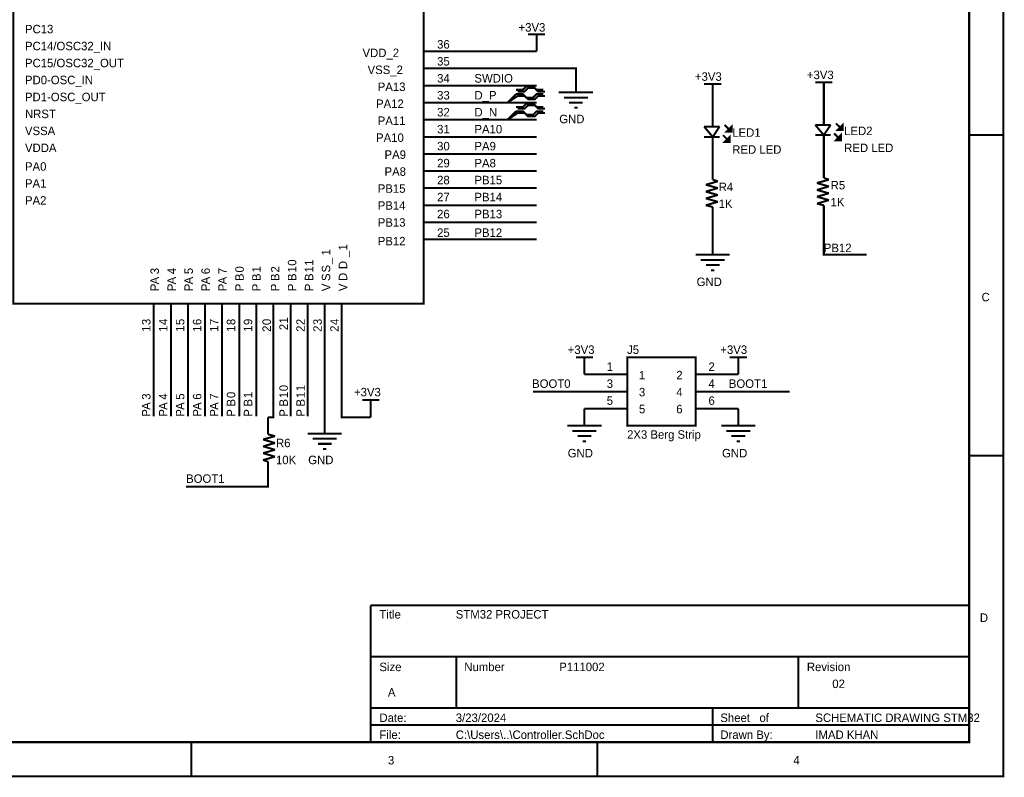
# Model space of a CAD drawing. Header units: inches. Extents: x 0 to 9.5, y -0.01 to 7.51.
# Tile 38 of 59: x 3.75 to 9.5, y -0.01 to 4.43. Entities that reach past the tile are written whole.
import ezdxf

# ---------------------------------------------------------------- set-up
doc = ezdxf.new("R2010")
doc.units = ezdxf.units.IN
doc.header["$MEASUREMENT"] = 0
doc.layers.add('Sheet', color=255, linetype='Continuous')

msp = doc.modelspace()

# ---------------------------------------------------------------- linework, layer by layer
at = {"layer": 'Sheet'}
for points in [[(0.0025, 7.5, 0.0118, 0.0118, 0), (9.4981, 7.5, 0.0118, 0.0118, 0), (9.4981, 0, 0.0118, 0.0118, 0), (0.0025, 0, 0.0118, 0.0118, 0), (0.0025, 7.5, 0.0118, 0.0118, 0)], [(0.0025, 7.5, 0.0039, 0.0039, 0), (0.0025, 0, 0.0039, 0.0039, 0), (9.4981, 0, 0.0039, 0.0039, 0), (9.4981, 7.5, 0.0039, 0.0039, 0), (0.0025, 7.5, 0.0039, 0.0039, 0), (0.0025, 7.5, 0.0039, 0.0039, 0)], [(0.202, 7.2997, 0.0118, 0.0118, 0), (9.2986, 7.2997, 0.0118, 0.0118, 0), (9.2986, 0.1997, 0.0118, 0.0118, 0), (0.202, 0.1997, 0.0118, 0.0118, 0), (0.202, 7.2997, 0.0118, 0.0118, 0)], [(0.202, 7.2997, 0.0039, 0.0039, 0), (0.202, 0.1997, 0.0039, 0.0039, 0), (9.2986, 0.1997, 0.0039, 0.0039, 0), (9.2986, 7.2997, 0.0039, 0.0039, 0), (0.202, 7.2997, 0.0039, 0.0039, 0), (0.202, 7.2997, 0.0039, 0.0039, 0)], [(3.7106, 4.8648, 0.0118, 0.0118, 0), (6.1098, 4.8648, 0.0118, 0.0118, 0), (6.1098, 2.7648, 0.0118, 0.0118, 0), (3.7106, 2.7648, 0.0118, 0.0118, 0), (3.7106, 4.8648, 0.0118, 0.0118, 0)], [(3.7106, 4.8648, 0.0039, 0.0039, 0), (3.7106, 2.7648, 0.0039, 0.0039, 0), (6.1098, 2.7648, 0.0039, 0.0039, 0), (6.1098, 4.8648, 0.0039, 0.0039, 0), (3.7106, 4.8648, 0.0039, 0.0039, 0), (3.7106, 4.8648, 0.0039, 0.0039, 0)], [(7.909, 3.7698, 0.0118, 0.0118, 0), (7.909, 3.7996, 0.0118, 0.0118, 0), (7.8793, 3.7698, 0.0118, 0.0118, 0), (7.909, 3.7698, 0.0118, 0.0118, 0)], [(7.909, 3.7698, 0.0039, 0.0039, 0), (7.909, 3.7996, 0.0039, 0.0039, 0), (7.8793, 3.7698, 0.0039, 0.0039, 0), (7.909, 3.7698, 0.0039, 0.0039, 0)], [(8.5586, 3.7798, 0.0118, 0.0118, 0), (8.5586, 3.8095, 0.0118, 0.0118, 0), (8.5288, 3.7798, 0.0118, 0.0118, 0), (8.5586, 3.7798, 0.0118, 0.0118, 0)], [(8.5586, 3.7798, 0.0039, 0.0039, 0), (8.5586, 3.8095, 0.0039, 0.0039, 0), (8.5288, 3.7798, 0.0039, 0.0039, 0), (8.5586, 3.7798, 0.0039, 0.0039, 0)], [(7.8991, 3.7097, 0.0118, 0.0118, 0), (7.8991, 3.7395, 0.0118, 0.0118, 0), (7.8687, 3.7097, 0.0118, 0.0118, 0), (7.8991, 3.7097, 0.0118, 0.0118, 0)], [(7.8991, 3.7097, 0.0039, 0.0039, 0), (7.8991, 3.7395, 0.0039, 0.0039, 0), (7.8687, 3.7097, 0.0039, 0.0039, 0), (7.8991, 3.7097, 0.0039, 0.0039, 0)], [(8.5486, 3.7196, 0.0118, 0.0118, 0), (8.5486, 3.75, 0.0118, 0.0118, 0), (8.5189, 3.7196, 0.0118, 0.0118, 0), (8.5486, 3.7196, 0.0118, 0.0118, 0)], [(8.5486, 3.7196, 0.0039, 0.0039, 0), (8.5486, 3.75, 0.0039, 0.0039, 0), (8.5189, 3.7196, 0.0039, 0.0039, 0), (8.5486, 3.7196, 0.0039, 0.0039, 0)], [(7.2992, 2.4498, 0.0118, 0.0118, 0), (7.6989, 2.4498, 0.0118, 0.0118, 0), (7.6989, 2.0499, 0.0118, 0.0118, 0), (7.2992, 2.0499, 0.0118, 0.0118, 0), (7.2992, 2.4498, 0.0118, 0.0118, 0)], [(7.2992, 2.4498, 0.0039, 0.0039, 0), (7.2992, 2.0499, 0.0039, 0.0039, 0), (7.6989, 2.0499, 0.0039, 0.0039, 0), (7.6989, 2.4498, 0.0039, 0.0039, 0), (7.2992, 2.4498, 0.0039, 0.0039, 0), (7.2992, 2.4498, 0.0039, 0.0039, 0)]]:
    msp.add_lwpolyline(points, format="xyseb", close=True, dxfattribs=at)
for points in [[(6.7197, 4.3397, 0.0118, 0.0118, 0), (6.8194, 4.3397, 0.0118, 0.0118, 0)], [(6.7692, 4.2398, 0.0118, 0.0118, 0), (6.7692, 4.3397, 0.0118, 0.0118, 0)], [(6.1098, 4.2398, 0.0118, 0.0118, 0), (6.4098, 4.2398, 0.0118, 0.0118, 0)], [(6.4098, 4.2398, 0.0118, 0.0118, 0), (6.7692, 4.2398, 0.0118, 0.0118, 0)], [(6.1098, 4.14, 0.0118, 0.0118, 0), (6.4098, 4.14, 0.0118, 0.0118, 0)], [(6.4098, 4.14, 0.0118, 0.0118, 0), (6.9992, 4.14, 0.0118, 0.0118, 0), (6.9992, 4.0997, 0.0118, 0.0118, 0)], [(6.9992, 4.0997, 0.0118, 0.0118, 0), (6.9992, 3.9999, 0.0118, 0.0118, 0)], [(6.1098, 4.0396, 0.0118, 0.0118, 0), (6.4098, 4.0396, 0.0118, 0.0118, 0)], [(6.4098, 4.0396, 0.0118, 0.0118, 0), (6.7692, 4.0396, 0.0118, 0.0118, 0)], [(6.6496, 4.0148, 0.0118, 0.0118, 0), (6.6893, 4.0148, 0.0118, 0.0118, 0), (6.7097, 4.0346, 0.0118, 0.0118, 0), (6.7494, 4.0346, 0.0118, 0.0118, 0), (6.7692, 4.0148, 0.0118, 0.0118, 0), (6.8095, 4.0148, 0.0118, 0.0118, 0)], [(6.6595, 4.0048, 0.0118, 0.0118, 0), (6.6992, 4.0048, 0.0118, 0.0118, 0), (6.7197, 4.0247, 0.0118, 0.0118, 0), (6.7593, 4.0247, 0.0118, 0.0118, 0), (6.7792, 4.0048, 0.0118, 0.0118, 0), (6.8194, 4.0048, 0.0118, 0.0118, 0)], [(7.7491, 4.0495, 0.0118, 0.0118, 0), (7.8489, 4.0495, 0.0118, 0.0118, 0)], [(7.7993, 3.9497, 0.0118, 0.0118, 0), (7.7993, 4.0495, 0.0118, 0.0118, 0)], [(8.3986, 4.0594, 0.0118, 0.0118, 0), (8.4984, 4.0594, 0.0118, 0.0118, 0)], [(8.4489, 3.9596, 0.0118, 0.0118, 0), (8.4489, 4.0594, 0.0118, 0.0118, 0)], [(6.5994, 3.9397, 0.0118, 0.0118, 0), (6.6496, 3.99, 0.0118, 0.0118, 0)], [(6.5994, 3.9397, 0.0118, 0.0118, 0), (6.6595, 3.9794, 0.0118, 0.0118, 0)], [(6.6496, 3.99, 0.0118, 0.0118, 0), (6.6893, 3.99, 0.0118, 0.0118, 0), (6.7097, 3.9695, 0.0118, 0.0118, 0), (6.7494, 3.9695, 0.0118, 0.0118, 0), (6.7692, 3.99, 0.0118, 0.0118, 0), (6.8095, 3.99, 0.0118, 0.0118, 0)], [(6.6595, 3.9794, 0.0118, 0.0118, 0), (6.6992, 3.9794, 0.0118, 0.0118, 0), (6.7197, 3.9596, 0.0118, 0.0118, 0), (6.7593, 3.9596, 0.0118, 0.0118, 0), (6.7792, 3.9794, 0.0118, 0.0118, 0), (6.8194, 3.9794, 0.0118, 0.0118, 0)], [(6.8994, 3.9999, 0.0118, 0.0118, 0), (7.0996, 3.9999, 0.0118, 0.0118, 0)], [(6.9291, 3.9695, 0.0118, 0.0118, 0), (7.0692, 3.9695, 0.0118, 0.0118, 0)], [(6.1098, 3.9397, 0.0118, 0.0118, 0), (6.4098, 3.9397, 0.0118, 0.0118, 0)], [(6.4098, 3.9397, 0.0118, 0.0118, 0), (6.7692, 3.9397, 0.0118, 0.0118, 0)], [(6.6496, 3.9149, 0.0118, 0.0118, 0), (6.6893, 3.9149, 0.0118, 0.0118, 0), (6.7097, 3.9348, 0.0118, 0.0118, 0), (6.7494, 3.9348, 0.0118, 0.0118, 0), (6.7692, 3.9149, 0.0118, 0.0118, 0), (6.8095, 3.9149, 0.0118, 0.0118, 0)], [(6.6595, 3.905, 0.0118, 0.0118, 0), (6.6992, 3.905, 0.0118, 0.0118, 0), (6.7197, 3.9249, 0.0118, 0.0118, 0), (6.7593, 3.9249, 0.0118, 0.0118, 0), (6.7792, 3.905, 0.0118, 0.0118, 0), (6.8194, 3.905, 0.0118, 0.0118, 0)], [(6.9595, 3.9397, 0.0118, 0.0118, 0), (7.0395, 3.9397, 0.0118, 0.0118, 0)], [(6.9893, 3.91, 0.0118, 0.0118, 0), (7.0091, 3.91, 0.0118, 0.0118, 0)], [(7.7993, 3.9497, 0.0118, 0.0118, 0), (7.7993, 3.8994, 0.0118, 0.0118, 0)], [(8.4489, 3.9596, 0.0118, 0.0118, 0), (8.4489, 3.91, 0.0118, 0.0118, 0)], [(8.4489, 3.8095, 0.0118, 0.0118, 0), (8.4489, 3.91, 0.0118, 0.0118, 0)], [(6.5994, 3.8399, 0.0118, 0.0118, 0), (6.6496, 3.8895, 0.0118, 0.0118, 0)], [(6.5994, 3.8399, 0.0118, 0.0118, 0), (6.6595, 3.8796, 0.0118, 0.0118, 0)], [(6.6496, 3.8895, 0.0118, 0.0118, 0), (6.6893, 3.8895, 0.0118, 0.0118, 0), (6.7097, 3.8697, 0.0118, 0.0118, 0), (6.7494, 3.8697, 0.0118, 0.0118, 0), (6.7692, 3.8895, 0.0118, 0.0118, 0), (6.8095, 3.8895, 0.0118, 0.0118, 0)], [(6.6595, 3.8796, 0.0118, 0.0118, 0), (6.6992, 3.8796, 0.0118, 0.0118, 0), (6.7197, 3.8597, 0.0118, 0.0118, 0), (6.7593, 3.8597, 0.0118, 0.0118, 0), (6.7792, 3.8796, 0.0118, 0.0118, 0), (6.8194, 3.8796, 0.0118, 0.0118, 0)], [(7.7993, 3.7996, 0.0118, 0.0118, 0), (7.7993, 3.8994, 0.0118, 0.0118, 0)], [(6.1098, 3.8399, 0.0118, 0.0118, 0), (6.4098, 3.8399, 0.0118, 0.0118, 0)], [(6.4098, 3.8399, 0.0118, 0.0118, 0), (6.7692, 3.8399, 0.0118, 0.0118, 0)], [(7.839, 3.7996, 0.0118, 0.0118, 0), (7.7491, 3.7996, 0.0118, 0.0118, 0)], [(7.7993, 3.7395, 0.0118, 0.0118, 0), (7.7491, 3.7996, 0.0118, 0.0118, 0)], [(7.839, 3.7996, 0.0118, 0.0118, 0), (7.7993, 3.7395, 0.0118, 0.0118, 0)], [(7.8687, 3.8095, 0.0118, 0.0118, 0), (7.909, 3.7698, 0.0118, 0.0118, 0)], [(8.4885, 3.8095, 0.0118, 0.0118, 0), (8.3986, 3.8095, 0.0118, 0.0118, 0)], [(8.4489, 3.75, 0.0118, 0.0118, 0), (8.3986, 3.8095, 0.0118, 0.0118, 0)], [(8.4885, 3.8095, 0.0118, 0.0118, 0), (8.4489, 3.75, 0.0118, 0.0118, 0)], [(8.5189, 3.8194, 0.0118, 0.0118, 0), (8.5586, 3.7798, 0.0118, 0.0118, 0)], [(6.1098, 3.7395, 0.0118, 0.0118, 0), (6.4098, 3.7395, 0.0118, 0.0118, 0)], [(6.4098, 3.7395, 0.0118, 0.0118, 0), (6.7692, 3.7395, 0.0118, 0.0118, 0)], [(7.839, 3.7395, 0.0118, 0.0118, 0), (7.7491, 3.7395, 0.0118, 0.0118, 0)], [(7.7993, 3.7395, 0.0118, 0.0118, 0), (7.7993, 3.6396, 0.0118, 0.0118, 0)], [(7.8588, 3.75, 0.0118, 0.0118, 0), (7.8991, 3.7097, 0.0118, 0.0118, 0)], [(8.4885, 3.75, 0.0118, 0.0118, 0), (8.3986, 3.75, 0.0118, 0.0118, 0)], [(8.4489, 3.75, 0.0118, 0.0118, 0), (8.4489, 3.6496, 0.0118, 0.0118, 0)], [(8.509, 3.7599, 0.0118, 0.0118, 0), (8.5486, 3.7196, 0.0118, 0.0118, 0)], [(9.4981, 3.75, 0.0118, 0.0118, 0), (9.2986, 3.75, 0.0118, 0.0118, 0)], [(6.1098, 3.6396, 0.0118, 0.0118, 0), (6.4098, 3.6396, 0.0118, 0.0118, 0)], [(6.4098, 3.6396, 0.0118, 0.0118, 0), (6.7692, 3.6396, 0.0118, 0.0118, 0)], [(7.7993, 3.5894, 0.0118, 0.0118, 0), (7.7993, 3.6396, 0.0118, 0.0118, 0)], [(8.4489, 3.6, 0.0118, 0.0118, 0), (8.4489, 3.6496, 0.0118, 0.0118, 0)], [(7.7993, 3.4896, 0.0118, 0.0118, 0), (7.7993, 3.5894, 0.0118, 0.0118, 0)], [(8.4489, 3.4995, 0.0118, 0.0118, 0), (8.4489, 3.6, 0.0118, 0.0118, 0)], [(6.1098, 3.5398, 0.0118, 0.0118, 0), (6.4098, 3.5398, 0.0118, 0.0118, 0)], [(6.4098, 3.5398, 0.0118, 0.0118, 0), (6.7692, 3.5398, 0.0118, 0.0118, 0)], [(7.759, 3.4598, 0.0118, 0.0118, 0), (7.8291, 3.4797, 0.0118, 0.0118, 0)], [(7.8291, 3.44, 0.0118, 0.0118, 0), (7.759, 3.4598, 0.0118, 0.0118, 0)], [(7.8291, 3.4797, 0.0118, 0.0118, 0), (7.7993, 3.4896, 0.0118, 0.0118, 0)], [(8.4086, 3.4697, 0.0118, 0.0118, 0), (8.4786, 3.4896, 0.0118, 0.0118, 0)], [(8.4786, 3.4499, 0.0118, 0.0118, 0), (8.4086, 3.4697, 0.0118, 0.0118, 0)], [(8.4086, 3.4294, 0.0118, 0.0118, 0), (8.4786, 3.4499, 0.0118, 0.0118, 0)], [(8.4786, 3.4896, 0.0118, 0.0118, 0), (8.4489, 3.4995, 0.0118, 0.0118, 0)], [(6.1098, 3.44, 0.0118, 0.0118, 0), (6.4098, 3.44, 0.0118, 0.0118, 0)], [(6.4098, 3.44, 0.0118, 0.0118, 0), (6.7692, 3.44, 0.0118, 0.0118, 0)], [(7.759, 3.4195, 0.0118, 0.0118, 0), (7.8291, 3.44, 0.0118, 0.0118, 0)], [(7.8291, 3.3997, 0.0118, 0.0118, 0), (7.759, 3.4195, 0.0118, 0.0118, 0)], [(7.759, 3.3798, 0.0118, 0.0118, 0), (7.8291, 3.3997, 0.0118, 0.0118, 0)], [(8.4786, 3.4096, 0.0118, 0.0118, 0), (8.4086, 3.4294, 0.0118, 0.0118, 0)], [(8.4086, 3.3898, 0.0118, 0.0118, 0), (8.4786, 3.4096, 0.0118, 0.0118, 0)], [(6.1098, 3.3395, 0.0118, 0.0118, 0), (6.4098, 3.3395, 0.0118, 0.0118, 0)], [(6.4098, 3.3395, 0.0118, 0.0118, 0), (6.7692, 3.3395, 0.0118, 0.0118, 0)], [(7.8291, 3.36, 0.0118, 0.0118, 0), (7.759, 3.3798, 0.0118, 0.0118, 0)], [(7.759, 3.3395, 0.0118, 0.0118, 0), (7.8291, 3.36, 0.0118, 0.0118, 0)], [(7.7993, 3.3296, 0.0118, 0.0118, 0), (7.759, 3.3395, 0.0118, 0.0118, 0)], [(8.4786, 3.3699, 0.0118, 0.0118, 0), (8.4086, 3.3898, 0.0118, 0.0118, 0)], [(8.4086, 3.3495, 0.0118, 0.0118, 0), (8.4786, 3.3699, 0.0118, 0.0118, 0)], [(8.4489, 3.3395, 0.0118, 0.0118, 0), (8.4086, 3.3495, 0.0118, 0.0118, 0)], [(8.4489, 3.3395, 0.0118, 0.0118, 0), (8.4489, 3.2397, 0.0118, 0.0118, 0)], [(7.7993, 3.3296, 0.0118, 0.0118, 0), (7.7993, 3.2298, 0.0118, 0.0118, 0)], [(6.1098, 3.2397, 0.0118, 0.0118, 0), (6.4098, 3.2397, 0.0118, 0.0118, 0)], [(6.4098, 3.2397, 0.0118, 0.0118, 0), (6.7692, 3.2397, 0.0118, 0.0118, 0)], [(7.7993, 3.2298, 0.0118, 0.0118, 0), (7.7993, 3.1498, 0.0118, 0.0118, 0)], [(8.4489, 3.2397, 0.0118, 0.0118, 0), (8.4489, 3.05, 0.0118, 0.0118, 0), (8.6986, 3.05, 0.0118, 0.0118, 0)], [(6.1098, 3.1399, 0.0118, 0.0118, 0), (6.4098, 3.1399, 0.0118, 0.0118, 0)], [(6.4098, 3.1399, 0.0118, 0.0118, 0), (6.7692, 3.1399, 0.0118, 0.0118, 0)], [(7.7993, 3.1498, 0.0118, 0.0118, 0), (7.7993, 3.05, 0.0118, 0.0118, 0)], [(7.6989, 3.05, 0.0118, 0.0118, 0), (7.8991, 3.05, 0.0118, 0.0118, 0)], [(7.7293, 3.0196, 0.0118, 0.0118, 0), (7.8687, 3.0196, 0.0118, 0.0118, 0)], [(7.759, 2.9898, 0.0118, 0.0118, 0), (7.839, 2.9898, 0.0118, 0.0118, 0)], [(7.7888, 2.9594, 0.0118, 0.0118, 0), (7.8092, 2.9594, 0.0118, 0.0118, 0)], [(4.5312, 2.7648, 0.0118, 0.0118, 0), (4.5312, 2.4647, 0.0118, 0.0118, 0)], [(4.6316, 2.7648, 0.0118, 0.0118, 0), (4.6316, 2.4647, 0.0118, 0.0118, 0)], [(4.7314, 2.7648, 0.0118, 0.0118, 0), (4.7314, 2.4647, 0.0118, 0.0118, 0)], [(4.8312, 2.7648, 0.0118, 0.0118, 0), (4.8312, 2.4647, 0.0118, 0.0118, 0)], [(4.931, 2.7648, 0.0118, 0.0118, 0), (4.931, 2.4647, 0.0118, 0.0118, 0)], [(5.0314, 2.7648, 0.0118, 0.0118, 0), (5.0314, 2.4647, 0.0118, 0.0118, 0)], [(5.1312, 2.7648, 0.0118, 0.0118, 0), (5.1312, 2.4647, 0.0118, 0.0118, 0)], [(5.2309, 2.7648, 0.0118, 0.0118, 0), (5.2309, 2.4647, 0.0118, 0.0118, 0)], [(5.3314, 2.7648, 0.0118, 0.0118, 0), (5.3314, 2.4647, 0.0118, 0.0118, 0)], [(5.4311, 2.7648, 0.0118, 0.0118, 0), (5.4311, 2.4647, 0.0118, 0.0118, 0)], [(5.5309, 2.7648, 0.0118, 0.0118, 0), (5.5309, 2.4647, 0.0118, 0.0118, 0)], [(5.6307, 2.7648, 0.0118, 0.0118, 0), (5.6307, 2.4647, 0.0118, 0.0118, 0)], [(4.5312, 2.4647, 0.0118, 0.0118, 0), (4.5312, 2.1044, 0.0118, 0.0118, 0)], [(4.6316, 2.4647, 0.0118, 0.0118, 0), (4.6316, 2.1044, 0.0118, 0.0118, 0)], [(4.7314, 2.4647, 0.0118, 0.0118, 0), (4.7314, 2.1044, 0.0118, 0.0118, 0)], [(4.8312, 2.4647, 0.0118, 0.0118, 0), (4.8312, 2.1044, 0.0118, 0.0118, 0)], [(4.931, 2.4647, 0.0118, 0.0118, 0), (4.931, 2.1044, 0.0118, 0.0118, 0)], [(5.0314, 2.4647, 0.0118, 0.0118, 0), (5.0314, 2.1044, 0.0118, 0.0118, 0)], [(5.1312, 2.4647, 0.0118, 0.0118, 0), (5.1312, 2.1044, 0.0118, 0.0118, 0)], [(5.2309, 2.4647, 0.0118, 0.0118, 0), (5.2309, 2.0995, 0.0118, 0.0118, 0), (5.2, 2.0995, 0.0118, 0.0118, 0)], [(5.3314, 2.4647, 0.0118, 0.0118, 0), (5.3314, 2.1044, 0.0118, 0.0118, 0)], [(5.4311, 2.4647, 0.0118, 0.0118, 0), (5.4311, 2.1044, 0.0118, 0.0118, 0)], [(5.5309, 2.4647, 0.0118, 0.0118, 0), (5.5309, 2.1044, 0.0118, 0.0118, 0)], [(5.6307, 2.4647, 0.0118, 0.0118, 0), (5.6307, 2.0995, 0.0118, 0.0118, 0), (5.7999, 2.0995, 0.0118, 0.0118, 0)], [(6.9992, 2.4498, 0.0118, 0.0118, 0), (7.0996, 2.4498, 0.0118, 0.0118, 0)], [(7.0494, 2.35, 0.0118, 0.0118, 0), (7.0494, 2.4498, 0.0118, 0.0118, 0)], [(7.8991, 2.4498, 0.0118, 0.0118, 0), (7.9989, 2.4498, 0.0118, 0.0118, 0)], [(7.9487, 2.35, 0.0118, 0.0118, 0), (7.9487, 2.4498, 0.0118, 0.0118, 0)], [(7.0494, 2.35, 0.0118, 0.0118, 0), (7.0996, 2.35, 0.0118, 0.0118, 0)], [(7.2992, 2.35, 0.0118, 0.0118, 0), (7.0996, 2.35, 0.0118, 0.0118, 0)], [(7.6989, 2.35, 0.0118, 0.0118, 0), (7.8991, 2.35, 0.0118, 0.0118, 0)], [(7.9487, 2.35, 0.0118, 0.0118, 0), (7.8991, 2.35, 0.0118, 0.0118, 0)], [(7.0996, 2.2495, 0.0118, 0.0118, 0), (6.7494, 2.2495, 0.0118, 0.0118, 0)], [(7.2992, 2.2495, 0.0118, 0.0118, 0), (7.0996, 2.2495, 0.0118, 0.0118, 0)], [(7.6989, 2.2495, 0.0118, 0.0118, 0), (7.8991, 2.2495, 0.0118, 0.0118, 0)], [(7.8991, 2.2495, 0.0118, 0.0118, 0), (8.2487, 2.2495, 0.0118, 0.0118, 0)], [(5.7497, 2.1999, 0.0118, 0.0118, 0), (5.8501, 2.1999, 0.0118, 0.0118, 0)], [(5.7999, 2.0995, 0.0118, 0.0118, 0), (5.7999, 2.1999, 0.0118, 0.0118, 0)], [(7.0494, 2.1497, 0.0118, 0.0118, 0), (7.0494, 2.0499, 0.0118, 0.0118, 0)], [(7.0494, 2.1497, 0.0118, 0.0118, 0), (7.0996, 2.1497, 0.0118, 0.0118, 0)], [(7.2992, 2.1497, 0.0118, 0.0118, 0), (7.0996, 2.1497, 0.0118, 0.0118, 0)], [(7.6989, 2.1497, 0.0118, 0.0118, 0), (7.8991, 2.1497, 0.0118, 0.0118, 0)], [(7.9487, 2.1497, 0.0118, 0.0118, 0), (7.8991, 2.1497, 0.0118, 0.0118, 0)], [(7.9487, 2.1497, 0.0118, 0.0118, 0), (7.9487, 2.0499, 0.0118, 0.0118, 0)], [(5.2, 1.9996, 0.0118, 0.0118, 0), (5.2, 2.0995, 0.0118, 0.0118, 0)], [(5.5309, 2.1044, 0.0118, 0.0118, 0), (5.5309, 2.0046, 0.0118, 0.0118, 0)], [(6.9496, 2.0499, 0.0118, 0.0118, 0), (7.1492, 2.0499, 0.0118, 0.0118, 0)], [(6.9794, 2.0195, 0.0118, 0.0118, 0), (7.1194, 2.0195, 0.0118, 0.0118, 0)], [(7.8489, 2.0499, 0.0118, 0.0118, 0), (8.0491, 2.0499, 0.0118, 0.0118, 0)], [(7.8793, 2.0195, 0.0118, 0.0118, 0), (8.0187, 2.0195, 0.0118, 0.0118, 0)], [(5.2402, 1.9897, 0.0118, 0.0118, 0), (5.1702, 1.9699, 0.0118, 0.0118, 0)], [(5.1702, 1.9699, 0.0118, 0.0118, 0), (5.2402, 1.9494, 0.0118, 0.0118, 0)], [(5.2, 1.9996, 0.0118, 0.0118, 0), (5.2402, 1.9897, 0.0118, 0.0118, 0)], [(5.4311, 2.0046, 0.0118, 0.0118, 0), (5.6307, 2.0046, 0.0118, 0.0118, 0)], [(5.4609, 1.9748, 0.0118, 0.0118, 0), (5.601, 1.9748, 0.0118, 0.0118, 0)], [(7.0091, 1.9897, 0.0118, 0.0118, 0), (7.0891, 1.9897, 0.0118, 0.0118, 0)], [(7.0395, 1.9599, 0.0118, 0.0118, 0), (7.0593, 1.9599, 0.0118, 0.0118, 0)], [(7.909, 1.9897, 0.0118, 0.0118, 0), (7.989, 1.9897, 0.0118, 0.0118, 0)], [(7.9388, 1.9599, 0.0118, 0.0118, 0), (7.9592, 1.9599, 0.0118, 0.0118, 0)], [(5.2402, 1.9494, 0.0118, 0.0118, 0), (5.1702, 1.9296, 0.0118, 0.0118, 0)], [(5.1702, 1.9296, 0.0118, 0.0118, 0), (5.2402, 1.9097, 0.0118, 0.0118, 0)], [(5.2402, 1.9097, 0.0118, 0.0118, 0), (5.1702, 1.8899, 0.0118, 0.0118, 0)], [(5.4913, 1.9444, 0.0118, 0.0118, 0), (5.5712, 1.9444, 0.0118, 0.0118, 0)], [(5.521, 1.9147, 0.0118, 0.0118, 0), (5.5408, 1.9147, 0.0118, 0.0118, 0)], [(5.1702, 1.8899, 0.0118, 0.0118, 0), (5.2402, 1.8694, 0.0118, 0.0118, 0)], [(5.2402, 1.8694, 0.0118, 0.0118, 0), (5.1702, 1.8496, 0.0118, 0.0118, 0)], [(5.1702, 1.8496, 0.0118, 0.0118, 0), (5.2, 1.8397, 0.0118, 0.0118, 0)], [(5.2, 1.8397, 0.0118, 0.0118, 0), (5.2, 1.7398, 0.0118, 0.0118, 0)], [(9.4981, 1.875, 0.0118, 0.0118, 0), (9.2986, 1.875, 0.0118, 0.0118, 0)], [(5.2, 1.7398, 0.0118, 0.0118, 0), (5.2, 1.6946, 0.0118, 0.0118, 0), (4.719, 1.6946, 0.0118, 0.0118, 0)], [(5.7999, 0.9995, 0.0118, 0.0118, 0), (9.2986, 0.9995, 0.0118, 0.0118, 0)], [(5.7999, 0.9995, 0.0118, 0.0118, 0), (5.7999, 0.1997, 0.0118, 0.0118, 0)], [(5.7999, 0.6994, 0.0118, 0.0118, 0), (9.2986, 0.6994, 0.0118, 0.0118, 0)], [(6.2995, 0.6994, 0.0118, 0.0118, 0), (6.2995, 0.3999, 0.0118, 0.0118, 0)], [(8.2989, 0.6994, 0.0118, 0.0118, 0), (8.2989, 0.3999, 0.0118, 0.0118, 0)], [(5.7999, 0.3999, 0.0118, 0.0118, 0), (9.2986, 0.3999, 0.0118, 0.0118, 0)], [(7.7993, 0.3999, 0.0118, 0.0118, 0), (7.7993, 0.1997, 0.0118, 0.0118, 0)], [(5.7999, 0.2995, 0.0118, 0.0118, 0), (9.2986, 0.2995, 0.0118, 0.0118, 0)], [(4.75, 0, 0.0118, 0.0118, 0), (4.75, 0.1997, 0.0118, 0.0118, 0)], [(7.1244, 0, 0.0118, 0.0118, 0), (7.1244, 0.1997, 0.0118, 0.0118, 0)], [(9.4981, 0, 0.0118, 0.0118, 0), (9.4981, 0.1997, 0.0118, 0.0118, 0)]]:
    msp.add_lwpolyline(points, format="xyseb", dxfattribs=at)

# ---------------------------------------------------------------- texts
for s, height, p in [('PC13', 0.0496, (3.7782, 4.3452)), ('+3V3', 0.0496, (6.6639, 4.3552)), ('PC14/OSC32_IN', 0.049603, (3.7782, 4.246)), ('36', 0.0496, (6.1879, 4.256)), ('VDD_2', 0.0496, (5.7516, 4.2063)), ('35', 0.0496, (6.1879, 4.1567)), ('PC15/OSC32_OUT', 0.049603, (3.7782, 4.1468)), ('VSS_2', 0.0496, (5.7813, 4.1071)), ('PD0-OSC_IN', 0.0496, (3.7782, 4.0476)), ('34', 0.0496, (6.1879, 4.0575)), ('SWDIO', 0.0496, (6.4061, 4.0575)), ('+3V3', 0.0496, (7.6952, 4.0675)), ('+3V3', 0.0496, (8.3497, 4.0774)), ('PA13', 0.0496, (5.8408, 4.0079)), ('PD1-OSC_OUT', 0.049603, (3.7782, 3.9484)), ('33', 0.0496, (6.1879, 3.9583)), ('D_P', 0.0496, (6.4061, 3.9583)), ('PA12', 0.0496, (5.8309, 3.9087)), ('NRST', 0.0496, (3.7782, 3.8492)), ('PA11', 0.0496, (5.8408, 3.8095)), ('32', 0.0496, (6.1879, 3.8591)), ('D_N', 0.0496, (6.4061, 3.8591)), ('GND', 0.0496, (6.9019, 3.8194)), ('VSSA', 0.0496, (3.7782, 3.75)), ('31', 0.0496, (6.1879, 3.7599)), ('PA10', 0.0496, (6.4061, 3.7599)), ('LED2', 0.0496, (8.5678, 3.75)), ('PA10', 0.0496, (5.8309, 3.7103)), ('LED1', 0.0496, (7.9134, 3.7401)), ('VDDA', 0.0496, (3.7782, 3.6508)), ('30', 0.0496, (6.1879, 3.6607)), ('PA9', 0.0496, (6.4061, 3.6607)), ('RED LED', 0.0496, (7.9134, 3.6409)), ('RED LED', 0.0496, (8.5678, 3.6508)), ('PA9', 0.0496, (5.8805, 3.6111)), ('PA0', 0.0496, (3.7782, 3.5417)), ('29', 0.0496, (6.1879, 3.5615)), ('PA8', 0.0496, (6.4061, 3.5615)), ('PA8', 0.0496, (5.8805, 3.5119)), ('28', 0.0496, (6.1879, 3.4623)), ('PB15', 0.0496, (6.4061, 3.4623)), ('PA1', 0.0496, (3.7782, 3.4425)), ('PB15', 0.0496, (5.8408, 3.4127)), ('R4', 0.0496, (7.834, 3.4226)), ('R5', 0.0496, (8.4885, 3.4325)), ('27', 0.0496, (6.1879, 3.3631)), ('PB14', 0.0496, (6.4061, 3.3631)), ('PA2', 0.0496, (3.7782, 3.3433)), ('PB14', 0.0496, (5.8408, 3.3135)), ('1K', 0.0496, (7.834, 3.3234)), ('1K', 0.0496, (8.4885, 3.3333)), ('26', 0.0496, (6.1879, 3.2639)), ('PB13', 0.0496, (6.4061, 3.2639)), ('PB13', 0.0496, (5.8408, 3.2143)), ('25', 0.0496, (6.1879, 3.1548)), ('PB12', 0.0496, (6.4061, 3.1548)), ('PB12', 0.0496, (5.8408, 3.1052)), ('PB12', 0.0496, (8.4489, 3.0655)), ('GND', 0.0496, (7.7051, 2.8671)), ('C', 0.0496, (9.3711, 2.7778)), ('+3V3', 0.0496, (6.9515, 2.4702)), ('J5', 0.0496, (7.2985, 2.4702)), ('+3V3', 0.0496, (7.8439, 2.4702)), ('1', 0.0496, (7.1795, 2.371)), ('2', 0.0496, (7.7745, 2.371)), ('1', 0.0496, (7.368, 2.3214)), ('2', 0.0496, (7.5861, 2.3214)), ('BOOT0', 0.0496, (6.7432, 2.2718)), ('3', 0.0496, (7.1795, 2.2718)), ('4', 0.0496, (7.7745, 2.2718)), ('BOOT1', 0.0496, (7.8935, 2.2718)), ('+3V3', 0.0496, (5.702, 2.2222)), ('3', 0.0496, (7.368, 2.2222)), ('4', 0.0496, (7.5861, 2.2222)), ('5', 0.0496, (7.1795, 2.1726)), ('6', 0.0496, (7.7745, 2.1726)), ('5', 0.0496, (7.368, 2.123)), ('6', 0.0496, (7.5861, 2.123)), ('2X3 Berg Strip', 0.049603, (7.2985, 1.9742)), ('R6', 0.0496, (5.2458, 1.9246)), ('GND', 0.0496, (6.9515, 1.8651)), ('GND', 0.0496, (7.8539, 1.8651)), ('10K', 0.0496, (5.2458, 1.8254)), ('GND', 0.0496, (5.4342, 1.8254)), ('BOOT1', 0.0496, (4.7203, 1.7163)), ('Title', 0.0496, (5.8507, 0.9226)), ('STM32 PROJECT', 0.049603, (6.297, 0.9226)), ('D', 0.0496, (9.3612, 0.9028)), ('Size', 0.0496, (5.8507, 0.6151)), ('Number', 0.0496, (6.3466, 0.6151)), ('P111002', 0.0496, (6.9019, 0.6151)), ('Revision', 0.0496, (8.3497, 0.6151)), ('02', 0.0496, (8.4984, 0.5159)), ('A', 0.0496, (5.9003, 0.4663)), ('Date:', 0.0496, (5.8507, 0.3175)), ('3/23/2024', 0.0496, (6.297, 0.3175)), ('Sheet   of', 0.0496, (7.8439, 0.3175)), ('SCHEMATIC DRAWING STM32', 0.049603, (8.3993, 0.3175)), ('File:', 0.0496, (5.8507, 0.2183)), ('C:\\Users\\..\\Controller.SchDoc', 0.049603, (6.297, 0.2183)), ('Drawn By:', 0.0496, (7.8439, 0.2183)), ('IMAD KHAN', 0.0496, (8.3993, 0.2183)), ('3', 0.0496, (5.9003, 0.0694)), ('4', 0.0496, (8.2704, 0.0694))]:
    msp.add_text(s, height=height, dxfattribs=at).set_placement(p)
for s, p in [('1', (5.5632, 3.0456)), ('1', (5.6623, 3.0754)), ('_', (5.6623, 3.0357)), ('0', (5.3648, 2.9861)), ('1', (5.464, 2.9861)), ('_', (5.5632, 2.996)), ('D', (5.6623, 2.9663)), ('3', (4.5616, 2.9365)), ('4', (4.6608, 2.9365)), ('5', (4.7599, 2.9365)), ('6', (4.8591, 2.9365)), ('7', (4.9582, 2.9365)), ('0', (5.0574, 2.9464)), ('B', (5.0574, 2.8968)), ('1', (5.1566, 2.9464)), ('B', (5.1566, 2.8968)), ('2', (5.2657, 2.9464)), ('B', (5.2657, 2.8968)), ('1', (5.3648, 2.9464)), ('B', (5.3648, 2.8968)), ('1', (5.464, 2.9464)), ('B', (5.464, 2.8968)), ('S', (5.5632, 2.9464)), ('D', (5.6623, 2.8968)), ('A', (4.5616, 2.877)), ('A', (4.6608, 2.877)), ('A', (4.7599, 2.877)), ('A', (4.8591, 2.877)), ('A', (4.9582, 2.877)), ('S', (5.5632, 2.8968)), ('P', (4.5616, 2.8373)), ('P', (4.6608, 2.8373)), ('P', (4.7599, 2.8373)), ('P', (4.8591, 2.8373)), ('P', (4.9582, 2.8373)), ('P', (5.0574, 2.8373)), ('P', (5.1566, 2.8373)), ('P', (5.2657, 2.8373)), ('P', (5.3648, 2.8373)), ('P', (5.464, 2.8373)), ('V', (5.5632, 2.8373)), ('V', (5.6623, 2.8373)), ('3', (4.512, 2.6389)), ('4', (4.6112, 2.6389)), ('5', (4.7103, 2.6389)), ('6', (4.8095, 2.6389)), ('7', (4.9087, 2.6389)), ('8', (5.0078, 2.6389)), ('9', (5.107, 2.6389)), ('0', (5.2161, 2.6389)), ('1', (5.3152, 2.6488)), ('2', (5.4144, 2.6389)), ('3', (5.5136, 2.6389)), ('4', (5.6127, 2.6389)), ('1', (4.512, 2.5992)), ('1', (4.6112, 2.5992)), ('1', (4.7103, 2.5992)), ('1', (4.8095, 2.5992)), ('1', (4.9087, 2.5992)), ('1', (5.0078, 2.5992)), ('1', (5.107, 2.5992)), ('2', (5.2161, 2.5992)), ('2', (5.3152, 2.6091)), ('2', (5.4144, 2.5992)), ('2', (5.5136, 2.5992)), ('2', (5.6127, 2.5992)), ('0', (5.0078, 2.2123)), ('1', (5.107, 2.2123)), ('0', (5.3152, 2.252)), ('1', (5.3152, 2.2123)), ('1', (5.4144, 2.252)), ('1', (5.4144, 2.2123)), ('3', (4.512, 2.2024)), ('4', (4.6112, 2.2024)), ('5', (4.7103, 2.2024)), ('6', (4.8095, 2.2024)), ('7', (4.9087, 2.2024)), ('B', (5.0078, 2.1627)), ('B', (5.107, 2.1627)), ('B', (5.3152, 2.1627)), ('B', (5.4144, 2.1627)), ('A', (4.512, 2.1429)), ('P', (4.512, 2.1032)), ('A', (4.6112, 2.1429)), ('P', (4.6112, 2.1032)), ('A', (4.7103, 2.1429)), ('P', (4.7103, 2.1032)), ('A', (4.8095, 2.1429)), ('P', (4.8095, 2.1032)), ('A', (4.9087, 2.1429)), ('P', (4.9087, 2.1032)), ('P', (5.0078, 2.1032)), ('P', (5.107, 2.1032)), ('P', (5.3152, 2.1032)), ('P', (5.4144, 2.1032))]:
    msp.add_text(s, height=0.0496, rotation=90, dxfattribs=at).set_placement(p)

doc.saveas('drawing.dxf')
